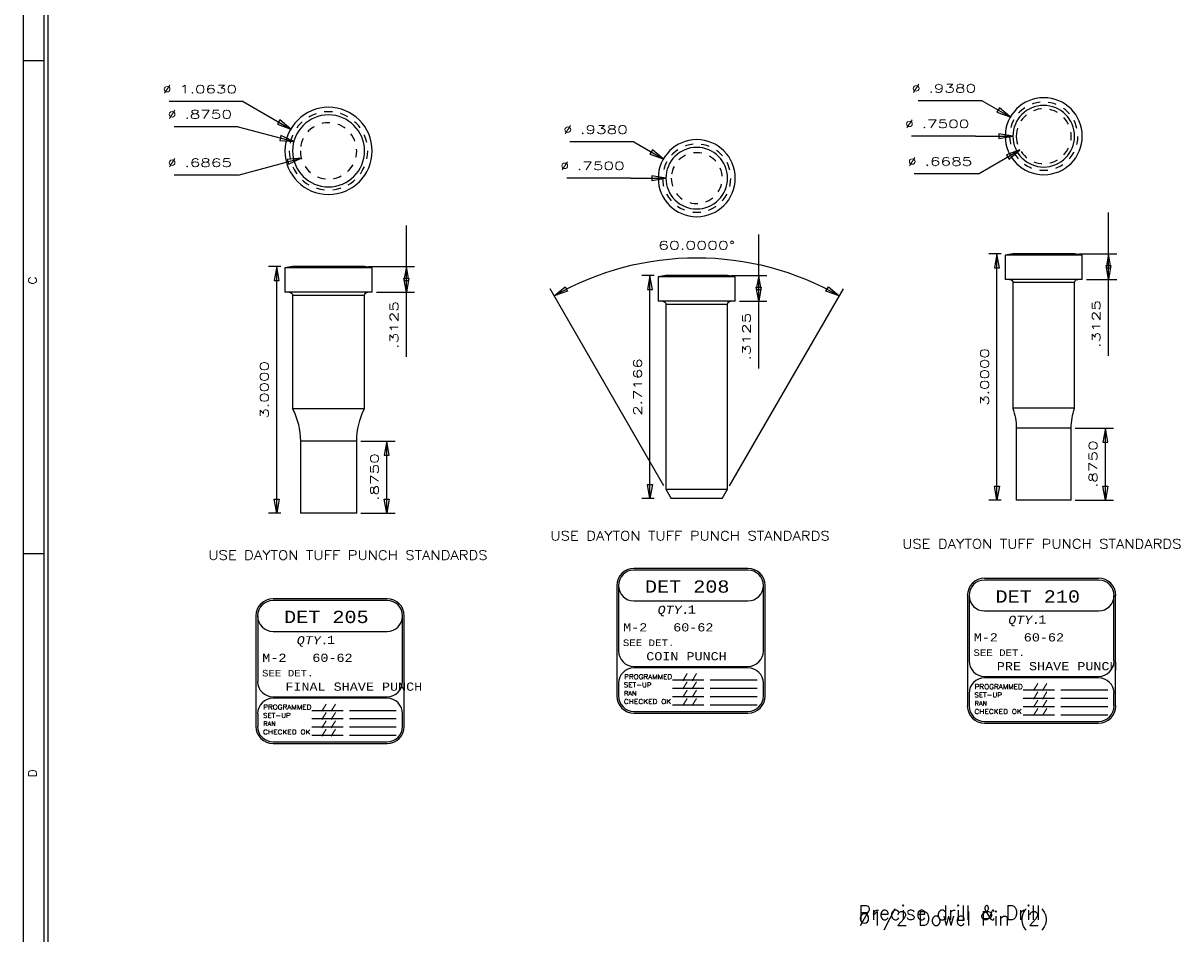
# Model space of a CAD drawing. Header units: inches. Extents: x 3 to 351, y 4 to 271.
# Tile 101 of 256: x 125 to 139, y 118 to 129. Entities that reach past the tile are written whole.
import ezdxf
from ezdxf.enums import TextEntityAlignment as Align

# ---------------------------------------------------------------- set-up
doc = ezdxf.new("R2010")
doc.units = ezdxf.units.IN
doc.header["$LTSCALE"] = 0.5
doc.header["$MEASUREMENT"] = 0
doc.linetypes.add('HIDDEN', pattern=[0.225, 0.15, -0.075])
for name, color, linetype in [('DST', 7, 'Continuous'), ('MFB', 7, 'Continuous'), ('PLOTVIEW1', 7, 'Continuous'), ('STR_1', 7, 'Continuous')]:
    doc.layers.add(name, color=color, linetype=linetype)
doc.styles.add('VERO0-Simplex', font='simplex_.ttf')
doc.styles.add('VERO10-Courier New', font='couri.ttf')
doc.styles.add('VERO2-Courier New', font='cour.ttf')
doc.styles.add('VERO3-RomanS', font='romans__.ttf')
doc.styles.add('VERO5-RomanD', font='romand__.ttf')

# ---------------------------------------------------------------- blocks, each defined once
blk = doc.blocks.new('ArrowheadClosed')
at = {"color": 0}
for p, q in [((0, 0), (-1, 0.176)), ((-1, 0.176), (-1, -0.176)), ((-1, -0.176), (0, 0))]:
    blk.add_line(p, q, dxfattribs=at)

msp = doc.modelspace()

# ---------------------------------------------------------------- linework, layer by layer
at = {"layer": 'DST', "color": 56, "linetype": 'Continuous'}
for p, q in [((137.103, 125.851), (136.953, 125.851)), ((137.053, 122.851), (137.053, 125.851)), ((128.337, 125.694), (128.187, 125.694)), ((128.287, 122.694), (128.287, 125.694)), ((132.88, 125.586), (132.73, 125.586)), ((132.83, 122.87), (132.83, 125.586)), ((132.88, 122.87), (132.73, 122.87)), ((137.103, 122.851), (136.953, 122.851)), ((128.337, 122.694), (128.187, 122.694))]:
    msp.add_line(p, q, dxfattribs=at)
at = {"layer": 'DST', "color": 9, "linetype": 'Continuous'}
for p, q in [((137.247, 125.851), (137.153, 125.835)), ((138.091, 125.835), (137.153, 125.835)), ((137.153, 125.835), (137.153, 125.539)), ((137.997, 125.851), (137.247, 125.851)), ((138.091, 125.835), (137.997, 125.851)), ((138.091, 125.539), (138.091, 125.835)), ((128.481, 125.694), (128.387, 125.678)), ((129.45, 125.678), (128.387, 125.678)), ((128.387, 125.678), (128.387, 125.382)), ((129.356, 125.694), (128.481, 125.694)), ((129.45, 125.678), (129.356, 125.694)), ((129.45, 125.382), (129.45, 125.678)), ((133.024, 125.586), (132.93, 125.57)), ((133.868, 125.57), (132.93, 125.57)), ((132.93, 125.57), (132.93, 125.274)), ((133.774, 125.586), (133.024, 125.586)), ((133.868, 125.57), (133.774, 125.586)), ((133.868, 125.274), (133.868, 125.57)), ((138.091, 125.539), (137.153, 125.539)), ((137.247, 125.499), (137.247, 123.97)), ((137.997, 123.97), (137.997, 125.499)), ((129.45, 125.382), (128.387, 125.382)), ((128.481, 125.342), (128.481, 123.964)), ((129.356, 123.964), (129.356, 125.342)), ((133.868, 125.274), (132.93, 125.274)), ((133.024, 125.234), (133.024, 122.983)), ((133.774, 122.983), (133.774, 125.234)), ((129.356, 123.964), (128.481, 123.964)), ((137.997, 123.97), (137.247, 123.97)), ((137.287, 123.726), (137.287, 122.851)), ((137.956, 122.851), (137.956, 123.726)), ((128.575, 123.569), (128.575, 122.694)), ((129.261, 122.694), (129.261, 123.569)), ((133.024, 122.983), (133.774, 122.983)), ((133.024, 122.983), (133.089, 122.87)), ((133.708, 122.87), (133.089, 122.87)), ((133.708, 122.87), (133.774, 122.983)), ((137.956, 122.851), (137.287, 122.851)), ((129.261, 122.694), (128.575, 122.694))]:
    msp.add_line(p, q, dxfattribs=at)
at = {"layer": 'DST', "color": 96, "linetype": 'Continuous'}
for p, q in [((137.997, 125.499), (137.247, 125.499)), ((129.356, 125.342), (128.481, 125.342)), ((133.774, 125.234), (133.024, 125.234)), ((137.956, 123.726), (137.287, 123.726)), ((129.261, 123.569), (128.575, 123.569))]:
    msp.add_line(p, q, dxfattribs=at)
at = {"layer": 'DST', "color": 9, "linetype": 'Continuous', "extrusion": (0, 0, -1)}
for centre, radius in [((-137.622, 127.282), 0.469), ((-137.622, 127.282), 0.375), ((-128.918, 127.103), 0.531), ((-128.918, 127.103), 0.438), ((-133.399, 126.771), 0.469), ((-133.399, 126.771), 0.375)]:
    msp.add_circle(centre, radius, dxfattribs=at)
at = {"layer": 'DST', "color": 254, "linetype": 'HIDDEN', "extrusion": (0, 0, -1)}
for centre, radius in [((-137.622, 127.282), 0.415), ((-128.918, 127.103), 0.477), ((-137.622, 127.282), 0.334), ((-128.918, 127.103), 0.343), ((-133.399, 126.771), 0.415), ((-133.399, 126.771), 0.31)]:
    msp.add_circle(centre, radius, dxfattribs=at)
at = {"layer": 'DST', "color": 9, "linetype": 'Continuous', "extrusion": (0, 0, -1)}
for centre, radius, start, end in [((-137.207, 125.499), 0.04, 90, 180), ((-138.037, 125.499), 0.04, 0, 90), ((-128.441, 125.342), 0.04, 90, 180), ((-129.396, 125.342), 0.04, 0, 90), ((-132.984, 125.234), 0.04, 90, 180), ((-133.814, 125.234), 0.04, 0, 90), ((-127.7, 123.569), 0.875, 153.1619, 180), ((-130.136, 123.569), 0.875, 0, 26.8381), ((-136.537, 123.726), 0.75, 161.0261, 180), ((-138.706, 123.726), 0.75, 0, 18.9739)]:
    msp.add_arc(centre, radius, start, end, dxfattribs=at)
at = {"layer": 'MFB', "color": 56, "linetype": 'Continuous'}
for p, q in [((127.878, 127.704), (126.978, 127.704)), ((127.878, 127.704), (128.458, 127.369)), ((136.874, 127.714), (136.094, 127.714)), ((136.874, 127.714), (137.215, 127.516)), ((127.819, 127.398), (127.039, 127.398)), ((127.819, 127.398), (128.496, 127.216)), ((136.792, 127.282), (136.012, 127.282)), ((136.792, 127.282), (137.247, 127.282)), ((132.635, 127.212), (131.855, 127.212)), ((132.635, 127.212), (132.992, 127.006)), ((136.827, 126.823), (137.332, 127.115)), ((127.819, 126.809), (128.587, 127.014)), ((127.819, 126.809), (127.039, 126.809)), ((136.827, 126.823), (136.047, 126.823)), ((132.597, 126.771), (131.817, 126.771)), ((132.597, 126.771), (133.024, 126.771)), ((138.41, 125.851), (138.41, 126.351)), ((129.866, 125.694), (129.866, 126.194)), ((134.154, 125.586), (134.154, 126.086)), ((138.047, 125.851), (138.51, 125.851)), ((138.41, 125.539), (138.41, 125.851)), ((129.406, 125.694), (129.966, 125.694)), ((129.866, 125.382), (129.866, 125.694)), ((133.824, 125.586), (134.254, 125.586)), ((134.154, 125.274), (134.154, 125.586)), ((138.141, 125.539), (138.51, 125.539)), ((138.41, 124.606), (138.41, 125.539)), ((129.5, 125.382), (129.966, 125.382)), ((129.866, 124.594), (129.866, 125.382)), ((133.918, 125.274), (134.254, 125.274)), ((134.154, 124.452), (134.154, 125.274)), ((138.006, 123.726), (138.472, 123.726)), ((138.372, 122.851), (138.372, 123.726)), ((129.311, 123.569), (129.727, 123.569)), ((129.627, 122.694), (129.627, 123.569)), ((138.006, 122.851), (138.472, 122.851)), ((129.311, 122.694), (129.727, 122.694))]:
    msp.add_line(p, q, dxfattribs=at)
at = {"layer": 'PLOTVIEW1', "color": 97, "linetype": 'Continuous'}
for p, q in [((125.202, 139.198), (125.202, 105.198)), ((125.452, 139.198), (125.452, 105.198)), ((125.502, 139.198), (125.502, 105.198)), ((125.452, 128.198), (125.202, 128.198)), ((125.452, 122.198), (125.202, 122.198))]:
    msp.add_line(p, q, dxfattribs=at)
at = {"layer": 'PLOTVIEW1', "color": 7, "linetype": 'Continuous'}
for p, q in [((134.022, 122.02), (132.635, 122.02)), ((134.022, 121.999), (132.635, 121.999)), ((138.289, 121.898), (136.901, 121.898)), ((138.289, 121.877), (136.901, 121.877)), ((132.426, 121.811), (132.426, 120.466)), ((132.447, 121.811), (132.447, 121.014)), ((134.21, 121.014), (134.21, 121.811)), ((134.231, 120.466), (134.231, 121.811)), ((129.631, 121.649), (128.243, 121.649)), ((129.631, 121.628), (128.243, 121.628)), ((132.635, 121.624), (134.022, 121.624)), ((136.693, 121.69), (136.693, 120.345)), ((136.714, 121.69), (136.714, 120.893)), ((138.476, 120.893), (138.476, 121.69)), ((138.497, 120.345), (138.497, 121.69)), ((136.901, 121.502), (138.289, 121.502)), ((128.035, 121.441), (128.035, 120.096)), ((128.056, 121.441), (128.056, 120.644)), ((129.818, 120.644), (129.818, 121.441)), ((129.839, 120.096), (129.839, 121.441)), ((128.243, 121.253), (129.631, 121.253)), ((132.635, 120.827), (134.022, 120.827)), ((134.022, 120.808), (132.635, 120.808)), ((132.447, 120.621), (132.447, 120.466)), ((133.106, 120.662), (133.487, 120.662)), ((133.563, 120.662), (134.134, 120.662)), ((134.21, 120.466), (134.21, 120.621)), ((136.901, 120.705), (138.289, 120.705)), ((138.289, 120.687), (136.901, 120.687)), ((133.106, 120.56), (133.487, 120.56)), ((133.106, 120.459), (133.487, 120.459)), ((133.563, 120.56), (134.134, 120.56)), ((133.563, 120.459), (134.134, 120.459)), ((136.714, 120.499), (136.714, 120.345)), ((137.373, 120.54), (137.754, 120.54)), ((137.829, 120.54), (138.4, 120.54)), ((138.476, 120.345), (138.476, 120.499)), ((128.243, 120.456), (129.631, 120.456)), ((129.631, 120.438), (128.243, 120.438)), ((133.106, 120.358), (133.487, 120.358)), ((133.563, 120.358), (134.134, 120.358)), ((137.373, 120.439), (137.754, 120.439)), ((137.373, 120.338), (137.754, 120.338)), ((137.829, 120.439), (138.4, 120.439)), ((137.829, 120.338), (138.4, 120.338)), ((128.056, 120.25), (128.056, 120.096)), ((128.715, 120.291), (129.096, 120.291)), ((128.715, 120.19), (129.096, 120.19)), ((129.172, 120.291), (129.743, 120.291)), ((129.172, 120.19), (129.743, 120.19)), ((129.818, 120.096), (129.818, 120.25)), ((132.635, 120.278), (134.022, 120.278)), ((132.635, 120.257), (134.022, 120.257)), ((137.373, 120.236), (137.754, 120.236)), ((137.829, 120.236), (138.4, 120.236)), ((128.715, 120.089), (129.096, 120.089)), ((129.172, 120.089), (129.743, 120.089)), ((136.901, 120.157), (138.289, 120.157)), ((136.901, 120.136), (138.289, 120.136)), ((128.243, 119.908), (129.631, 119.908)), ((128.715, 119.987), (129.096, 119.987)), ((129.172, 119.987), (129.743, 119.987)), ((128.243, 119.887), (129.631, 119.887))]:
    msp.add_line(p, q, dxfattribs=at)
for centre, radius, start, end in [((132.635, 121.811), 0.209, 90, 180), ((134.022, 121.811), 0.209, 0, 90), ((132.635, 121.811), 0.188, 90, 180), ((132.635, 121.811), 0.188, 90, 270), ((134.022, 121.811), 0.188, 0, 90), ((134.022, 121.811), 0.188, 270, 90), ((136.901, 121.69), 0.209, 90, 180), ((136.901, 121.69), 0.188, 90, 180), ((136.901, 121.69), 0.188, 90, 270), ((138.289, 121.69), 0.209, 0, 90), ((138.289, 121.69), 0.188, 0, 90), ((138.289, 121.69), 0.188, 270, 90), ((128.243, 121.441), 0.209, 90, 180), ((128.243, 121.441), 0.188, 90, 180), ((128.243, 121.441), 0.188, 90, 270), ((129.631, 121.441), 0.209, 0, 90), ((129.631, 121.441), 0.188, 0, 90), ((129.631, 121.441), 0.188, 270, 90), ((132.635, 121.014), 0.188, 180, 270), ((134.022, 121.014), 0.188, 270, 0), ((136.901, 120.893), 0.188, 180, 270), ((138.289, 120.893), 0.188, 270, 0), ((132.635, 120.621), 0.188, 90, 180), ((134.022, 120.621), 0.188, 0, 90), ((128.243, 120.644), 0.188, 180, 270), ((129.631, 120.644), 0.188, 270, 0), ((136.901, 120.499), 0.188, 90, 180), ((138.289, 120.499), 0.188, 0, 90), ((132.635, 120.466), 0.209, 180, 270), ((132.635, 120.466), 0.188, 180, 270), ((134.022, 120.466), 0.188, 270, 0), ((134.022, 120.466), 0.209, 270, 0), ((128.243, 120.25), 0.188, 90, 180), ((129.631, 120.25), 0.188, 0, 90), ((136.901, 120.345), 0.209, 180, 270), ((136.901, 120.345), 0.188, 180, 270), ((138.289, 120.345), 0.188, 270, 0), ((138.289, 120.345), 0.209, 270, 0), ((128.243, 120.096), 0.209, 180, 270), ((128.243, 120.096), 0.188, 180, 270), ((129.631, 120.096), 0.188, 270, 0), ((129.631, 120.096), 0.209, 270, 0)]:
    msp.add_arc(centre, radius, start, end, dxfattribs=at)
at = {"layer": 'STR_1', "color": 56, "linetype": 'Continuous'}
for p, q in [((132.999, 123.026), (131.614, 125.425)), ((133.799, 123.026), (135.184, 125.425))]:
    msp.add_line(p, q, dxfattribs=at)
at = {"layer": 'STR_1', "color": 56, "linetype": 'Continuous', "extrusion": (0, 0, -1)}
msp.add_arc((-133.399, 122.333), 3.47, 60, 120, dxfattribs=at)

# ---------------------------------------------------------------- block references
at = {"layer": 'DST', "color": 56, "linetype": 'Continuous', "xscale": 0.170138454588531, "yscale": 0.170138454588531, "zscale": 0.170138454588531, "rotation": 90}
for p in [(137.053, 125.851), (128.287, 125.694), (132.83, 125.586)]:
    msp.add_blockref('ArrowheadClosed', p, dxfattribs=at)
at = {"layer": 'DST', "color": 56, "linetype": 'Continuous', "extrusion": (0, 0, -1), "xscale": 0.170138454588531, "yscale": 0.170138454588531, "zscale": 0.170138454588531, "rotation": 270}
for p in [(-132.83, 122.87), (-137.053, 122.851), (-128.287, 122.694)]:
    msp.add_blockref('ArrowheadClosed', p, dxfattribs=at)
at = {"layer": 'MFB', "color": 56, "linetype": 'Continuous', "xscale": 0.170138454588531, "yscale": 0.170138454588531, "zscale": 0.170138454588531}
for p, rotation in [((137.215, 127.516), 329.999999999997), ((128.458, 127.369), 330.0000000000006), ((128.496, 127.216), 345.0000000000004), ((132.992, 127.006), 329.9999999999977), ((137.332, 127.115), 30.00000000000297), ((128.587, 127.014), 15.00000000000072), ((138.41, 125.851), 90), ((129.866, 125.694), 90), ((134.154, 125.586), 90), ((138.372, 123.726), 90), ((129.627, 123.569), 90)]:
    msp.add_blockref('ArrowheadClosed', p, dxfattribs=dict(at, rotation=rotation))
for p in [(137.247, 127.282), (133.024, 126.771)]:
    msp.add_blockref('ArrowheadClosed', p, dxfattribs=at)
at = {"layer": 'MFB', "color": 56, "linetype": 'Continuous', "extrusion": (0, 0, -1), "xscale": 0.170138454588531, "yscale": 0.170138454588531, "zscale": 0.170138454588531, "rotation": 270}
for p in [(-138.41, 125.539), (-129.866, 125.382), (-134.154, 125.274), (-138.372, 122.851), (-129.627, 122.694)]:
    msp.add_blockref('ArrowheadClosed', p, dxfattribs=at)
at = {"layer": 'STR_1', "color": 56, "linetype": 'Continuous', "extrusion": (0, 0, -1), "xscale": 0.170138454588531, "yscale": 0.170138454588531, "zscale": 0.170138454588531}
for p, rotation in [((-131.664, 125.338), 330.0000000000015), ((-135.134, 125.338), 209.9999999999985)]:
    msp.add_blockref('ArrowheadClosed', p, dxfattribs=dict(at, rotation=rotation))

# ---------------------------------------------------------------- texts
at = {"layer": 'DST', "color": 230, "linetype": 'Continuous', "style": 'VERO0-Simplex'}
for s, width, p, p2 in [('3.0000', 1.358929, (136.953, 124.001), (136.953, 124.701)), ('2.7166', 1.410379, (132.73, 123.878), (132.73, 124.578)), ('3.0000', 1.358929, (128.187, 123.844), (128.187, 124.544))]:
    msp.add_text(s, height=0.1, rotation=90, dxfattribs=dict(at, width=width)).set_placement(p, p2, align=Align.FIT)
at = {"layer": 'MFB', "color": 7, "linetype": 'Continuous', "style": 'VERO0-Simplex'}
for s, width, p, p2 in [('%%c', 1.123247, (126.903, 127.804), (127.003, 127.804)), ('1.0630', 1.410379, (127.103, 127.804), (127.803, 127.804)), ('%%c', 1.123247, (136.019, 127.814), (136.119, 127.814)), ('.9380', 1.376302, (136.219, 127.814), (136.799, 127.814)), ('%%c', 1.123247, (126.964, 127.498), (127.064, 127.498)), ('.8750', 1.376302, (127.164, 127.498), (127.744, 127.498)), ('%%c', 1.123247, (131.78, 127.312), (131.88, 127.312)), ('.9380', 1.376302, (131.98, 127.312), (132.56, 127.312)), ('%%c', 1.123247, (135.937, 127.382), (136.037, 127.382)), ('.7500', 1.376302, (136.137, 127.382), (136.717, 127.382)), ('%%c', 1.123247, (126.964, 126.909), (127.064, 126.909)), ('.6865', 1.376302, (127.164, 126.909), (127.744, 126.909)), ('%%c', 1.123247, (131.742, 126.871), (131.842, 126.871)), ('.7500', 1.376302, (131.942, 126.871), (132.522, 126.871)), ('%%c', 1.123247, (135.972, 126.923), (136.072, 126.923)), ('.6685', 1.376302, (136.172, 126.923), (136.752, 126.923))]:
    msp.add_text(s, height=0.1, dxfattribs=dict(at, width=width)).set_placement(p, p2, align=Align.FIT)
for s, width, p, p2 in [('.3125', 1.440535, (129.766, 124.694), (129.766, 125.274)), ('.3125', 1.440535, (138.31, 124.706), (138.31, 125.286)), ('.3125', 1.440535, (134.054, 124.552), (134.054, 125.132)), ('.8750', 1.376302, (138.272, 122.999), (138.272, 123.579)), ('.8750', 1.376302, (129.527, 122.842), (129.527, 123.422))]:
    msp.add_text(s, height=0.1, rotation=90, dxfattribs=dict(at, width=width)).set_placement(p, p2, align=Align.FIT)
at = {"layer": 'MFB', "color": 7, "linetype": 'Continuous', "insert": (135.366, 117.914), "char_height": 0.17188, "attachment_point": 1, "line_spacing_factor": 0.25, "style": 'VERO0-Simplex'}
msp.add_mtext('Precise drill & Drill\\P%%c1/2 Dowel Pin (2)', dxfattribs=at)
at = {"layer": 'PLOTVIEW1', "color": 56, "linetype": 'Continuous', "style": 'VERO5-RomanD', "width": 1.001727}
for s, p, p2 in [('C', (125.366, 125.476), (125.366, 125.574)), ('D', (125.366, 119.476), (125.366, 119.574))]:
    msp.add_text(s, height=0.1, rotation=90, dxfattribs=at).set_placement(p, p2, align=Align.FIT)
at = {"layer": 'PLOTVIEW1', "color": 7, "linetype": 'Continuous'}
for s, height, style, width, p, p2 in [('USE DAYTON TUFF PUNCH STANDARDS', 0.11284, 'VERO3-RomanS', 0.999073, (131.618, 122.361), (135.017, 122.361)), ('USE DAYTON TUFF PUNCH STANDARDS', 0.11284, 'VERO3-RomanS', 0.999073, (135.899, 122.262), (139.298, 122.262)), ('USE DAYTON TUFF PUNCH STANDARDS', 0.11284, 'VERO3-RomanS', 0.999073, (127.455, 122.125), (130.854, 122.125)), ('DET 208', 0.15, 'VERO2-Courier New', 0.932229, (132.769, 121.724), (133.797, 121.724)), ('DET 210', 0.15, 'VERO2-Courier New', 0.932229, (137.035, 121.603), (138.063, 121.603)), ('DET 205', 0.15, 'VERO2-Courier New', 0.932229, (128.377, 121.354), (129.406, 121.354)), ('QTY.', 0.1, 'VERO10-Courier New', 0.932229, (132.922, 121.465), (133.314, 121.465)), ('1', 0.1, 'VERO2-Courier New', 0.932229, (133.29, 121.469), (133.388, 121.469)), ('QTY.', 0.1, 'VERO10-Courier New', 0.932229, (137.189, 121.343), (137.581, 121.343)), ('1', 0.1, 'VERO2-Courier New', 0.932229, (137.556, 121.348), (137.654, 121.348)), ('M-2', 0.1, 'VERO2-Courier New', 0.932229, (132.503, 121.252), (132.797, 121.252)), ('60-62', 0.1, 'VERO2-Courier New', 0.932229, (133.113, 121.252), (133.602, 121.252)), ('QTY.', 0.1, 'VERO10-Courier New', 0.932229, (128.531, 121.094), (128.923, 121.094)), ('1', 0.1, 'VERO2-Courier New', 0.932229, (128.899, 121.099), (128.997, 121.099)), ('M-2', 0.1, 'VERO2-Courier New', 0.932229, (136.77, 121.13), (137.063, 121.13)), ('60-62', 0.1, 'VERO2-Courier New', 0.932229, (137.379, 121.13), (137.869, 121.13)), ('SEE DET.', 0.08, 'VERO2-Courier New', 0.932229, (132.5, 121.074), (133.127, 121.074)), ('SEE DET.', 0.08, 'VERO2-Courier New', 0.932229, (136.766, 120.953), (137.393, 120.953)), ('M-2', 0.1, 'VERO2-Courier New', 0.932229, (128.112, 120.881), (128.406, 120.881)), ('60-62', 0.1, 'VERO2-Courier New', 0.932229, (128.721, 120.881), (129.211, 120.881)), ('COIN PUNCH', 0.1, 'VERO2-Courier New', 0.932229, (132.785, 120.9), (133.764, 120.9)), ('SEE DET.', 0.08, 'VERO2-Courier New', 0.932229, (128.109, 120.704), (128.736, 120.704)), ('PRE SHAVE PUNCH', 0.1, 'VERO2-Courier New', 0.932229, (137.051, 120.779), (138.52, 120.779)), ('FINAL SHAVE PUNCH', 0.1, 'VERO2-Courier New', 0.932229, (128.393, 120.53), (130.058, 120.53)), ('SET-UP', 0.0565, 'VERO3-RomanS', 0.999446, (132.512, 120.572), (132.849, 120.572)), ('PROGRAMMED', 0.0575, 'VERO3-RomanS', 0.998853, (132.515, 120.672), (133.1, 120.672)), ('/ /', 0.0563, 'VERO3-RomanS', 0.998835, (133.224, 120.671), (133.4, 120.671)), ('/ /', 0.0563, 'VERO3-RomanS', 0.998835, (133.224, 120.57), (133.4, 120.57)), ('PROGRAMMED', 0.0575, 'VERO3-RomanS', 0.998853, (136.781, 120.551), (137.367, 120.551)), ('/ /', 0.0563, 'VERO3-RomanS', 0.998835, (137.49, 120.55), (137.666, 120.55)), ('RAN', 0.0516, 'VERO3-RomanS', 0.998942, (132.515, 120.473), (132.666, 120.473)), ('/ /', 0.0563, 'VERO3-RomanS', 0.998835, (133.224, 120.469), (133.4, 120.469)), ('SET-UP', 0.0565, 'VERO3-RomanS', 0.999446, (136.778, 120.45), (137.115, 120.45)), ('/ /', 0.0563, 'VERO3-RomanS', 0.998835, (137.49, 120.448), (137.666, 120.448)), ('PROGRAMMED', 0.0575, 'VERO3-RomanS', 0.998853, (128.123, 120.302), (128.709, 120.302)), ('/ /', 0.0563, 'VERO3-RomanS', 0.998835, (128.832, 120.301), (129.008, 120.301)), ('CHECKED OK', 0.0548, 'VERO3-RomanS', 0.99943, (132.512, 120.371), (133.089, 120.371)), ('/ /', 0.0563, 'VERO3-RomanS', 0.998835, (133.224, 120.367), (133.4, 120.367)), ('RAN', 0.0516, 'VERO3-RomanS', 0.998942, (136.781, 120.351), (136.932, 120.351)), ('/ /', 0.0563, 'VERO3-RomanS', 0.998835, (137.49, 120.347), (137.666, 120.347)), ('SET-UP', 0.0565, 'VERO3-RomanS', 0.999446, (128.121, 120.201), (128.458, 120.201)), ('/ /', 0.0563, 'VERO3-RomanS', 0.998835, (128.832, 120.199), (129.008, 120.199)), ('CHECKED OK', 0.0548, 'VERO3-RomanS', 0.99943, (136.778, 120.249), (137.355, 120.249)), ('/ /', 0.0563, 'VERO3-RomanS', 0.998835, (137.49, 120.246), (137.666, 120.246)), ('CHECKED OK', 0.0548, 'VERO3-RomanS', 0.99943, (128.121, 120), (128.698, 120)), ('RAN', 0.0516, 'VERO3-RomanS', 0.998942, (128.123, 120.102), (128.275, 120.102)), ('/ /', 0.0563, 'VERO3-RomanS', 0.998835, (128.832, 120.098), (129.008, 120.098)), ('/ /', 0.0563, 'VERO3-RomanS', 0.998835, (128.832, 119.997), (129.008, 119.997))]:
    msp.add_text(s, height=height, dxfattribs=dict(at, style=style, width=width)).set_placement(p, p2, align=Align.FIT)
at = {"layer": 'STR_1', "color": 7, "linetype": 'Continuous', "style": 'VERO0-Simplex', "width": 1.294616}
msp.add_text('60.0000%%d', height=0.1, dxfattribs=at).set_placement((132.929, 125.903), (133.869, 125.903), align=Align.FIT)

doc.saveas('drawing.dxf')
